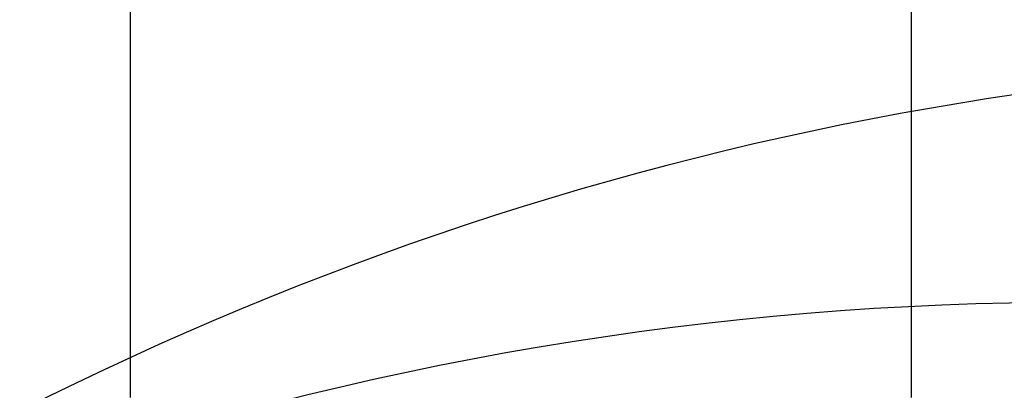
# Model space of a CAD drawing. Extents: x -15981 to -11679, y 2285 to 5601.
# Tile 12 of 103: x -14690 to -14679, y 3357 to 3361. Entities that reach past the tile are written whole.
import ezdxf

# ---------------------------------------------------------------- set-up
doc = ezdxf.new("R2010")
doc.units = 0
doc.header["$MEASUREMENT"] = 0
doc.layers.add('TANK', color=2, linetype='CONTINUOUS')
doc.layers.add('TANK-SLOPE', color=2, linetype='CONTINUOUS')

# ---------------------------------------------------------------- blocks, each defined once
blk = doc.blocks.new('A$C3406478A')
at = {"layer": 'TANK'}
for p, q in [((-1.03, 16.887), (-1.03, 23.624)), ((7.958, 15.327), (7.958, 20.143)), ((-1.03, 15.327), (-1.03, 16.887))]:
    blk.add_line(p, q, dxfattribs=at)

msp = doc.modelspace()

# ---------------------------------------------------------------- linework, layer by layer
at = {"layer": 'TANK', "elevation": 0}
for points in [[(-14558.554, 3202.854, 0.03226), (-14557.994, 3213.295, 0.071312), (-14563.577, 3249.43, 0.019282), (-14568.548, 3263.743, 0.038312), (-14581.612, 3290.831, 0.044515), (-14601.714, 3319.379, 0.013151), (-14608.607, 3327.082, 0.071312), (-14637.217, 3349.849, 0.106395), (-14669.644, 3360.515, 0.149431), (-14691.007, 3356.387), (-14698.18, 3352.172), (-14699.791, 3345.058)], [(-14558.554, 3202.854, 0.03226), (-14557.994, 3213.295, 0.071312), (-14563.577, 3249.43, 0.019282), (-14568.548, 3263.743, 0.038312), (-14581.612, 3290.831, 0.044515), (-14601.714, 3319.379, 0.013151), (-14608.607, 3327.082, 0.071312), (-14637.217, 3349.849, 0.106395), (-14669.644, 3360.515, 0.149431), (-14691.007, 3356.387), (-14698.18, 3352.172), (-14699.791, 3345.058)], [(-14698.18, 3352.172, -0.16913), (-14674.345, 3357.735, -0.106395), (-14641.918, 3347.069, -0.071312), (-14613.308, 3324.302, -0.016688), (-14604.669, 3314.436, -0.040957), (-14586.313, 3288.051, -0.038238), (-14573.27, 3261.017, -0.019356), (-14568.278, 3246.649, -0.071312), (-14562.695, 3210.515, -0.032043), (-14563.247, 3200.143, -0.032043)], [(-14698.18, 3352.172, -0.16913), (-14674.345, 3357.735, -0.106395), (-14641.918, 3347.069, -0.071312), (-14613.308, 3324.302, -0.016688), (-14604.669, 3314.436, -0.040957), (-14586.313, 3288.051, -0.038238), (-14573.27, 3261.017, -0.019356), (-14568.278, 3246.649, -0.071312), (-14562.695, 3210.515, -0.032043), (-14563.247, 3200.143, -0.032043)]]:
    msp.add_lwpolyline(points, format="xyb", dxfattribs=at)

# ---------------------------------------------------------------- block references
at = {"layer": 'TANK-SLOPE'}
msp.add_blockref('A$C3406478A', (-14688.124, 3341.517, 0), dxfattribs=at)

doc.saveas('drawing.dxf')
